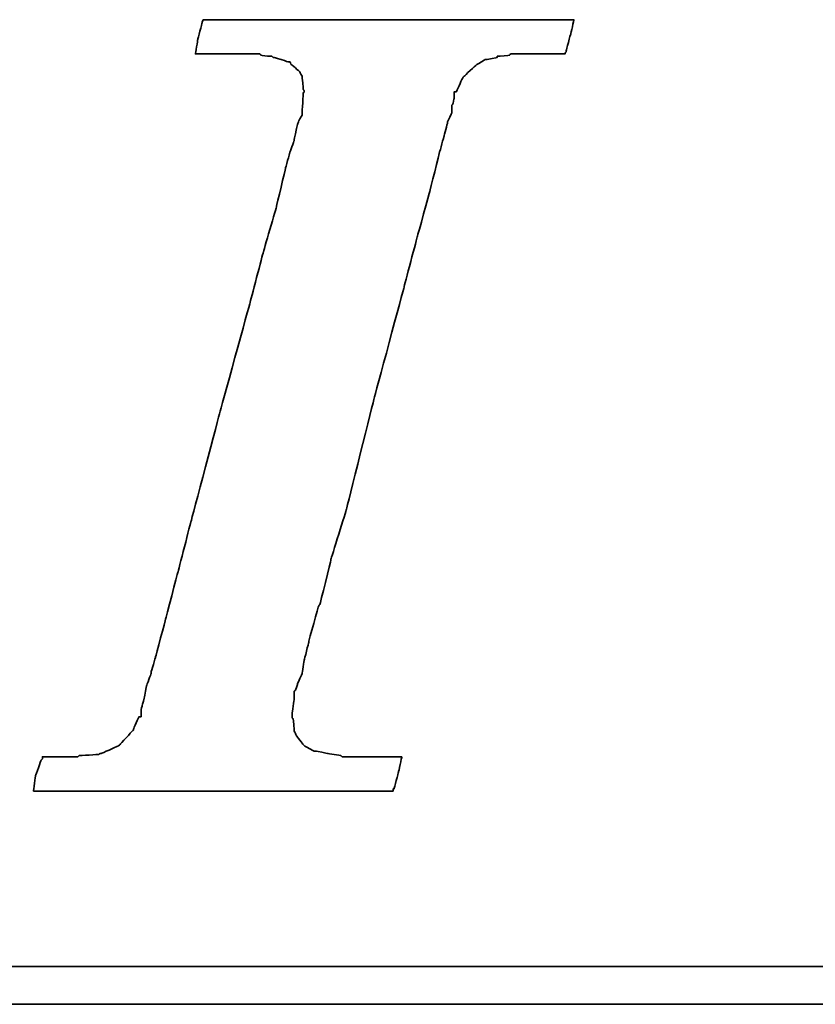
# Model space of a CAD drawing. Header units: millimetres. Extents: x -51 to 291, y -54 to 83.
# Tile 82 of 99: x 182.86 to 184.09, y 1.59 to 3.1. Entities that reach past the tile are written whole.
import ezdxf

# ---------------------------------------------------------------- set-up
doc = ezdxf.new("R2010")
doc.units = ezdxf.units.MM
doc.layers.add('DIM', color=4, linetype='Continuous')
doc.layers.add('layer 1', color=7, linetype='Continuous')

# ---------------------------------------------------------------- blocks, each defined once
blk = doc.blocks.new('TBI MOTION logo(完整正式版)')
at = {"layer": 'layer 1', "color": 22, "lineweight": 35}
for points, knots in [([(-40.59125, -7.94375), (-40.59125, -7.94375), (-40.97375, -7.94375), (-40.97375, -7.94375), (-40.97375, -7.94375), (-40.97375, -7.94375), (-41.38125, -7.94375), (-41.38125, -7.94375), (-41.38125, -7.94375), (-41.38125, -7.94375), (-41.54875, -7.94375), (-41.54875, -7.94375), (-41.54875, -7.94375), (-41.54875, -7.94375), (-41.59875, -7.94375), (-41.59875, -7.94375), (-41.59875, -7.94375), (-41.59875, -7.94375), (-41.88375, -7.94375), (-41.88375, -7.94375), (-41.88375, -7.94375), (-41.88375, -7.94375), (-41.90875, -7.91875), (-41.90875, -7.91875), (-41.90875, -7.91875), (-41.90875, -7.91875), (-42.19875, -7.87125), (-42.19875, -7.87125), (-42.19875, -7.87125), (-42.19875, -7.87125), (-42.43875, -7.82375), (-42.43875, -7.82375), (-42.43875, -7.82375), (-42.43875, -7.82375), (-42.45875, -7.82375), (-42.45875, -7.82375), (-42.45875, -7.82375), (-42.45875, -7.82375), (-42.48625, -7.82375), (-42.48625, -7.82375), (-42.48625, -7.82375), (-42.48625, -7.82375), (-42.67625, -7.72375), (-42.67625, -7.72375), (-42.67625, -7.72375), (-42.67625, -7.72375), (-42.70125, -7.70375), (-42.70125, -7.70375), (-42.70125, -7.70375), (-42.70125, -7.70375), (-42.72375, -7.67875), (-42.72375, -7.67875), (-42.72375, -7.67875), (-42.72375, -7.67875), (-42.86875, -7.48875), (-42.86875, -7.48875), (-42.86875, -7.48875), (-42.86875, -7.48875), (-42.89375, -7.43875), (-42.89375, -7.43875), (-42.89375, -7.43875), (-42.89375, -7.43875), (-42.91875, -7.38875), (-42.91875, -7.38875), (-42.91875, -7.38875), (-42.91875, -7.38875), (-42.93875, -7.12875), (-42.93875, -7.12875), (-42.93875, -7.12875), (-42.93875, -7.12875), (-42.96375, -7.10375), (-42.96375, -7.10375), (-42.96375, -7.10375), (-42.96375, -7.10375), (-42.96375, -7.05375), (-42.96375, -7.05375), (-42.96375, -7.05375), (-42.96375, -7.05375), (-42.96375, -7.00875), (-42.96375, -7.00875), (-42.96375, -7.00875), (-42.96375, -7.00875), (-42.91875, -6.69625), (-42.91875, -6.69625), (-42.91875, -6.69625), (-42.91875, -6.69625), (-42.91875, -6.62375), (-42.91875, -6.62375), (-42.91875, -6.62375), (-42.91875, -6.62375), (-42.91875, -6.59625), (-42.91875, -6.59625), (-42.91875, -6.59625), (-42.91875, -6.59625), (-42.91875, -6.57375), (-42.91875, -6.57375), (-42.91875, -6.57375), (-42.91875, -6.57375), (-42.91875, -6.52875), (-42.91875, -6.52875), (-42.91875, -6.52875), (-42.91875, -6.52875), (-42.89375, -6.50375), (-42.89375, -6.50375), (-42.89375, -6.50375), (-42.89375, -6.50375), (-42.84375, -6.38375), (-42.84375, -6.38375), (-42.84375, -6.38375), (-42.84375, -6.38375), (-42.84375, -6.35875), (-42.84375, -6.35875), (-42.84375, -6.35875), (-42.84375, -6.35875), (-42.74625, -6.14375), (-42.74625, -6.14375), (-42.74625, -6.14375), (-42.74625, -6.14375), (-42.70125, -5.85375), (-42.70125, -5.85375), (-42.70125, -5.85375), (-42.70125, -5.85375), (-42.60375, -5.47125), (-42.60375, -5.47125), (-42.60375, -5.47125), (-42.60375, -5.47125), (-42.60375, -5.44875), (-42.60375, -5.44875), (-42.60375, -5.44875), (-42.60375, -5.44875), (-42.38875, -4.67875), (-42.38875, -4.67875), (-42.38875, -4.67875), (-42.38875, -4.67875), (-42.36375, -4.65375), (-42.36375, -4.65375), (-42.36375, -4.65375), (-42.36375, -4.65375), (-42.12375, -3.69625), (-42.12375, -3.69625), (-42.12375, -3.69625), (-42.12375, -3.69625), (-42.12375, -3.67374), (-42.12375, -3.67374), (-42.12375, -3.67374), (-42.12375, -3.67374), (-41.78875, -2.59374), (-41.78875, -2.59374), (-41.78875, -2.59374), (-41.78875, -2.59374), (-41.18875, -0.19375), (-41.18875, -0.19375), (-41.18875, -0.19375), (-41.18875, -0.19375), (-40.54375, 2.20624), (-40.54375, 2.20624), (-40.54375, 2.20624), (-40.54375, 2.20624), (-40.25375, 3.30875), (-40.25375, 3.30875), (-40.25375, 3.30875), (-40.25375, 3.30875), (-39.98875, 4.27125), (-39.98875, 4.27125), (-39.98875, 4.27125), (-39.98875, 4.27125), (-39.77375, 5.13125), (-39.77375, 5.13125), (-39.77375, 5.13125), (-39.77375, 5.13125), (-39.67875, 5.47125), (-39.67875, 5.47125), (-39.67875, 5.47125), (-39.67875, 5.47125), (-39.60375, 5.75625), (-39.60375, 5.75625), (-39.60375, 5.75625), (-39.60375, 5.75625), (-39.60375, 5.78125), (-39.60375, 5.78125), (-39.60375, 5.78125), (-39.60375, 5.78125), (-39.50875, 5.97125), (-39.50875, 5.97125), (-39.50875, 5.97125), (-39.50875, 5.97125), (-39.50875, 6.13875), (-39.50875, 6.13875), (-39.50875, 6.13875), (-39.50875, 6.13875), (-39.48625, 6.16625), (-39.48625, 6.16625), (-39.48625, 6.16625), (-39.48625, 6.16625), (-39.46125, 6.28625), (-39.46125, 6.28625), (-39.46125, 6.28625), (-39.46125, 6.28625), (-39.46125, 6.42625), (-39.46125, 6.42625), (-39.46125, 6.42625), (-39.46125, 6.42625), (-39.41375, 6.42625), (-39.41375, 6.42625), (-39.41375, 6.42625), (-39.41375, 6.42625), (-39.29375, 6.69125), (-39.29375, 6.69125), (-39.29375, 6.69125), (-39.29375, 6.69125), (-39.26875, 6.74125), (-39.26875, 6.74125), (-39.26875, 6.74125), (-39.26875, 6.74125), (-39.24375, 6.76625), (-39.24375, 6.76625), (-39.24375, 6.76625), (-39.24375, 6.76625), (-38.98375, 7.00624), (-38.98375, 7.00624), (-38.98375, 7.00624), (-38.98375, 7.00624), (-38.95625, 7.02624), (-38.95625, 7.02624), (-38.95625, 7.02624), (-38.95625, 7.02624), (-38.78875, 7.12624), (-38.78875, 7.12624), (-38.78875, 7.12624), (-38.78875, 7.12624), (-38.76375, 7.12624), (-38.76375, 7.12624), (-38.76375, 7.12624), (-38.76375, 7.12624), (-38.74375, 7.12624), (-38.74375, 7.12624), (-38.74375, 7.12624), (-38.74375, 7.12624), (-38.52875, 7.17125), (-38.52875, 7.17125), (-38.52875, 7.17125), (-38.52875, 7.17125), (-38.52875, 7.19624), (-38.52875, 7.19624), (-38.52875, 7.19624), (-38.52875, 7.19624), (-38.50375, 7.19624), (-38.50375, 7.19624), (-38.50375, 7.19624), (-38.50375, 7.19624), (-38.26125, 7.21875), (-38.26125, 7.21875), (-38.26125, 7.21875), (-38.26125, 7.21875), (-38.23875, 7.24624), (-38.23875, 7.24624), (-38.23875, 7.24624), (-38.23875, 7.24624), (-38.21625, 7.24624), (-38.21625, 7.24624), (-38.21625, 7.24624), (-38.21625, 7.24624), (-38.18875, 7.24624), (-38.18875, 7.24624), (-38.18875, 7.24624), (-38.18875, 7.24624), (-37.90375, 7.24624), (-37.90375, 7.24624), (-37.90375, 7.24624), (-37.90375, 7.24624), (-37.85375, 7.24624), (-37.85375, 7.24624), (-37.85375, 7.24624), (-37.85375, 7.24624), (-37.75875, 7.24624), (-37.75875, 7.24624), (-37.75875, 7.24624), (-37.75875, 7.24624), (-37.42375, 7.24624), (-37.42375, 7.24624), (-37.42375, 7.24624), (-37.42375, 7.24624), (-37.08875, 7.24624), (-37.08875, 7.24624), (-37.08875, 7.24624), (-37.08875, 7.24624), (-37.06375, 7.24624), (-37.06375, 7.24624), (-37.06375, 7.24624), (-37.06375, 7.24624), (-37.06375, 7.26624), (-37.06375, 7.26624), (-37.06375, 7.26624), (-37.06375, 7.26624), (-37.03875, 7.29125), (-37.03875, 7.29125), (-37.03875, 7.29125), (-37.03875, 7.29125), (-37.03875, 7.31625), (-37.03875, 7.31625), (-37.03875, 7.31625), (-37.03875, 7.31625), (-36.94125, 7.67625), (-36.94125, 7.67625), (-36.94125, 7.67625), (-36.94125, 7.67625), (-36.86875, 7.98625), (-36.86875, 7.98625), (-36.86875, 7.98625), (-36.86875, 7.98625), (-36.98875, 7.98625), (-36.98875, 7.98625), (-36.98875, 7.98625), (-36.98875, 7.98625), (-37.42375, 7.98625), (-37.42375, 7.98625), (-37.42375, 7.98625), (-37.42375, 7.98625), (-37.94875, 7.98625), (-37.94875, 7.98625), (-37.94875, 7.98625), (-37.94875, 7.98625), (-38.57375, 7.98625), (-38.57375, 7.98625), (-38.57375, 7.98625), (-38.57375, 7.98625), (-39.29375, 7.98625), (-39.29375, 7.98625), (-39.29375, 7.98625), (-39.29375, 7.98625), (-40.82875, 7.98625), (-40.82875, 7.98625), (-40.82875, 7.98625), (-40.82875, 7.98625), (-42.36375, 7.98625), (-42.36375, 7.98625), (-42.36375, 7.98625), (-42.36375, 7.98625), (-43.08375, 7.98625), (-43.08375, 7.98625), (-43.08375, 7.98625), (-43.08375, 7.98625), (-43.70875, 7.98625), (-43.70875, 7.98625), (-43.70875, 7.98625), (-43.70875, 7.98625), (-44.23375, 7.98625), (-44.23375, 7.98625), (-44.23375, 7.98625), (-44.23375, 7.98625), (-44.66875, 7.98625), (-44.66875, 7.98625), (-44.66875, 7.98625), (-44.66875, 7.98625), (-44.88375, 7.98625), (-44.88375, 7.98625), (-44.88375, 7.98625), (-44.88375, 7.98625), (-44.90875, 7.94125), (-44.90875, 7.94125), (-44.90875, 7.94125), (-44.90875, 7.94125), (-44.90875, 7.91625), (-44.90875, 7.91625), (-44.90875, 7.91625), (-44.90875, 7.91625), (-45.00375, 7.55625), (-45.00375, 7.55625), (-45.00375, 7.55625), (-45.00375, 7.55625), (-45.05375, 7.24624), (-45.05375, 7.24624), (-45.05375, 7.24624), (-45.05375, 7.24624), (-44.61875, 7.24624), (-44.61875, 7.24624), (-44.61875, 7.24624), (-44.61875, 7.24624), (-44.11375, 7.24624), (-44.11375, 7.24624), (-44.11375, 7.24624), (-44.11375, 7.24624), (-43.99375, 7.24624), (-43.99375, 7.24624), (-43.99375, 7.24624), (-43.99375, 7.24624), (-43.94625, 7.24624), (-43.94625, 7.24624), (-43.94625, 7.24624), (-43.94625, 7.24624), (-43.92374, 7.24624), (-43.92374, 7.24624), (-43.92374, 7.24624), (-43.92374, 7.24624), (-43.65875, 7.24624), (-43.65875, 7.24624), (-43.65875, 7.24624), (-43.65875, 7.24624), (-43.63875, 7.21875), (-43.63875, 7.21875), (-43.63875, 7.21875), (-43.63875, 7.21875), (-43.46875, 7.19624), (-43.46875, 7.19624), (-43.46875, 7.19624), (-43.46875, 7.19624), (-43.39875, 7.19624), (-43.39875, 7.19624), (-43.39875, 7.19624), (-43.39875, 7.19624), (-43.37125, 7.17125), (-43.37125, 7.17125), (-43.37125, 7.17125), (-43.37125, 7.17125), (-43.34875, 7.17125), (-43.34875, 7.17125), (-43.34875, 7.17125), (-43.34875, 7.17125), (-43.20375, 7.12624), (-43.20375, 7.12624), (-43.20375, 7.12624), (-43.20375, 7.12624), (-43.05875, 7.07624), (-43.05875, 7.07624), (-43.05875, 7.07624), (-43.05875, 7.07624), (-43.01375, 7.07624), (-43.01375, 7.07624), (-43.01375, 7.07624), (-43.01375, 7.07624), (-42.98875, 7.02624), (-42.98875, 7.02624), (-42.98875, 7.02624), (-42.98875, 7.02624), (-42.79875, 6.86125), (-42.79875, 6.86125), (-42.79875, 6.86125), (-42.79875, 6.86125), (-42.77375, 6.81125), (-42.77375, 6.81125), (-42.77375, 6.81125), (-42.77375, 6.81125), (-42.74625, 6.76625), (-42.74625, 6.76625), (-42.74625, 6.76625), (-42.74625, 6.76625), (-42.72375, 6.47625), (-42.72375, 6.47625), (-42.72375, 6.47625), (-42.72375, 6.47625), (-42.70125, 6.45124), (-42.70125, 6.45124), (-42.70125, 6.45124), (-42.70125, 6.45124), (-42.70125, 6.42625), (-42.70125, 6.42625), (-42.70125, 6.42625), (-42.70125, 6.42625), (-42.72375, 6.40625), (-42.72375, 6.40625), (-42.72375, 6.40625), (-42.72375, 6.40625), (-42.74625, 5.97125), (-42.74625, 5.97125), (-42.74625, 5.97125), (-42.74625, 5.97125), (-42.74625, 5.94625), (-42.74625, 5.94625), (-42.74625, 5.94625), (-42.74625, 5.94625), (-42.74625, 5.92625), (-42.74625, 5.92625), (-42.74625, 5.92625), (-42.74625, 5.92625), (-42.77375, 5.87625), (-42.77375, 5.87625), (-42.77375, 5.87625), (-42.77375, 5.87625), (-42.81875, 5.80625), (-42.81875, 5.80625), (-42.81875, 5.80625), (-42.81875, 5.80625), (-42.86875, 5.63625), (-42.86875, 5.63625), (-42.86875, 5.63625), (-42.86875, 5.63625), (-42.91875, 5.39625), (-42.91875, 5.39625), (-42.91875, 5.39625), (-42.91875, 5.39625), (-42.91875, 5.37124), (-42.91875, 5.37124), (-42.91875, 5.37124), (-42.91875, 5.37124), (-43.01375, 5.10874), (-43.01375, 5.10874), (-43.01375, 5.10874), (-43.01375, 5.10874), (-43.10875, 4.77124), (-43.10875, 4.77124), (-43.10875, 4.77124), (-43.10875, 4.77124), (-43.29875, 3.95625), (-43.29875, 3.95625), (-43.29875, 3.95625), (-43.29875, 3.95625), (-43.58875, 2.95125), (-43.58875, 2.95125), (-43.58875, 2.95125), (-43.58875, 2.95125), (-43.87375, 1.87125), (-43.87375, 1.87125), (-43.87375, 1.87125), (-43.87375, 1.87125), (-44.52625, -0.50374), (-44.52625, -0.50374), (-44.52625, -0.50374), (-44.52625, -0.50374), (-45.14875, -2.85375), (-45.14875, -2.85375), (-45.14875, -2.85375), (-45.14875, -2.85375), (-45.43375, -3.95875), (-45.43375, -3.95875), (-45.43375, -3.95875), (-45.43375, -3.95875), (-45.69875, -4.96875), (-45.69875, -4.96875), (-45.69875, -4.96875), (-45.69875, -4.96875), (-45.91375, -5.78375), (-45.91375, -5.78375), (-45.91375, -5.78375), (-45.91375, -5.78375), (-46.01375, -6.11875), (-46.01375, -6.11875), (-46.01375, -6.11875), (-46.01375, -6.11875), (-46.01375, -6.14375), (-46.01375, -6.14375), (-46.01375, -6.14375), (-46.01375, -6.14375), (-46.10875, -6.40875), (-46.10875, -6.40875), (-46.10875, -6.40875), (-46.10875, -6.40875), (-46.15375, -6.64875), (-46.15375, -6.64875), (-46.15375, -6.64875), (-46.15375, -6.64875), (-46.20375, -6.83875), (-46.20375, -6.83875), (-46.20375, -6.83875), (-46.20375, -6.83875), (-46.22875, -6.93375), (-46.22875, -6.93375), (-46.22875, -6.93375), (-46.22875, -6.93375), (-46.22875, -7.07875), (-46.22875, -7.07875), (-46.22875, -7.07875), (-46.22875, -7.07875), (-46.27375, -7.07875), (-46.27375, -7.07875), (-46.27375, -7.07875), (-46.27375, -7.07875), (-46.39375, -7.34375), (-46.39375, -7.34375), (-46.39375, -7.34375), (-46.39375, -7.34375), (-46.39375, -7.36875), (-46.39375, -7.36875), (-46.39375, -7.36875), (-46.39375, -7.36875), (-46.42125, -7.38875), (-46.42125, -7.38875), (-46.42125, -7.38875), (-46.42125, -7.38875), (-46.68375, -7.67875), (-46.68375, -7.67875), (-46.68375, -7.67875), (-46.68375, -7.67875), (-46.70875, -7.70375), (-46.70875, -7.70375), (-46.70875, -7.70375), (-46.70875, -7.70375), (-46.75375, -7.72375), (-46.75375, -7.72375), (-46.75375, -7.72375), (-46.75375, -7.72375), (-47.08875, -7.87125), (-47.08875, -7.87125), (-47.08875, -7.87125), (-47.08875, -7.87125), (-47.11625, -7.87125), (-47.11625, -7.87125), (-47.11625, -7.87125), (-47.11625, -7.87125), (-47.13875, -7.89375), (-47.13875, -7.89375), (-47.13875, -7.89375), (-47.13875, -7.89375), (-47.56875, -7.91875), (-47.56875, -7.91875), (-47.56875, -7.91875), (-47.56875, -7.91875), (-47.59625, -7.94375), (-47.59625, -7.94375), (-47.59625, -7.94375), (-47.59625, -7.94375), (-47.64375, -7.94375), (-47.64375, -7.94375), (-47.64375, -7.94375), (-47.64375, -7.94375), (-47.73625, -7.94375), (-47.73625, -7.94375), (-47.73625, -7.94375), (-47.73625, -7.94375), (-48.07375, -7.94375), (-48.07375, -7.94375), (-48.07375, -7.94375), (-48.07375, -7.94375), (-48.36125, -7.94375), (-48.36125, -7.94375), (-48.36125, -7.94375), (-48.36125, -7.94375), (-48.36125, -7.96625), (-48.36125, -7.96625), (-48.36125, -7.96625), (-48.36125, -7.96625), (-48.36125, -7.99125), (-48.36125, -7.99125), (-48.36125, -7.99125), (-48.36125, -7.99125), (-48.38875, -8.01375), (-48.38875, -8.01375), (-48.38875, -8.01375), (-48.38875, -8.01375), (-48.50875, -8.34875), (-48.50875, -8.34875), (-48.50875, -8.34875), (-48.50875, -8.34875), (-48.55375, -8.68625), (-48.55375, -8.68625), (-48.55375, -8.68625), (-48.55375, -8.68625), (-48.45875, -8.68625), (-48.45875, -8.68625), (-48.45875, -8.68625), (-48.45875, -8.68625), (-48.07375, -8.68625), (-48.07375, -8.68625), (-48.07375, -8.68625), (-48.07375, -8.68625), (-47.52375, -8.68625), (-47.52375, -8.68625), (-47.52375, -8.68625), (-47.52375, -8.68625), (-46.92375, -8.68625), (-46.92375, -8.68625), (-46.92375, -8.68625), (-46.92375, -8.68625), (-46.25375, -8.68625), (-46.25375, -8.68625), (-46.25375, -8.68625), (-46.25375, -8.68625), (-46.20375, -8.68625), (-46.20375, -8.68625), (-46.20375, -8.68625), (-46.20375, -8.68625), (-44.71375, -8.68625), (-44.71375, -8.68625), (-44.71375, -8.68625), (-44.71375, -8.68625), (-43.22875, -8.68625), (-43.22875, -8.68625), (-43.22875, -8.68625), (-43.22875, -8.68625), (-42.55875, -8.68625), (-42.55875, -8.68625), (-42.55875, -8.68625), (-42.55875, -8.68625), (-42.50875, -8.68625), (-42.50875, -8.68625), (-42.50875, -8.68625), (-42.50875, -8.68625), (-41.93375, -8.68625), (-41.93375, -8.68625), (-41.93375, -8.68625), (-41.93375, -8.68625), (-41.38125, -8.68625), (-41.38125, -8.68625), (-41.38125, -8.68625), (-41.38125, -8.68625), (-40.97375, -8.68625), (-40.97375, -8.68625), (-40.97375, -8.68625), (-40.97375, -8.68625), (-40.78125, -8.68625), (-40.78125, -8.68625), (-40.78125, -8.68625), (-40.78125, -8.68625), (-40.78125, -8.63875), (-40.78125, -8.63875), (-40.78125, -8.63875), (-40.78125, -8.63875), (-40.75875, -8.63875), (-40.75875, -8.63875), (-40.75875, -8.63875), (-40.75875, -8.63875), (-40.66375, -8.27875), (-40.66375, -8.27875), (-40.66375, -8.27875), (-40.66375, -8.27875), (-40.59125, -7.94375), (-40.59125, -7.94375)], [0, 0, 0, 0, 0.00558659, 0.00558659, 0.00558659, 0.0055866, 0.01117318, 0.01117318, 0.01117318, 0.01117319, 0.01675978, 0.01675978, 0.01675978, 0.01675979, 0.02234637, 0.02234637, 0.02234637, 0.02234638, 0.02793296, 0.02793296, 0.02793296, 0.02793297, 0.03351955, 0.03351955, 0.03351955, 0.03351956, 0.03910615, 0.03910615, 0.03910615, 0.03910616, 0.04469274, 0.04469274, 0.04469274, 0.04469275, 0.05027933, 0.05027933, 0.05027933, 0.05027934, 0.05586592, 0.05586592, 0.05586592, 0.05586593, 0.06145251, 0.06145251, 0.06145251, 0.06145252, 0.06703911, 0.06703911, 0.06703911, 0.06703912, 0.0726257, 0.0726257, 0.0726257, 0.07262571, 0.07821229, 0.07821229, 0.07821229, 0.0782123, 0.08379888, 0.08379888, 0.08379888, 0.08379889, 0.08938547, 0.08938547, 0.08938547, 0.08938548, 0.09497207, 0.09497207, 0.09497207, 0.09497208, 0.10055866, 0.10055866, 0.10055866, 0.10055867, 0.10614525, 0.10614525, 0.10614525, 0.10614526, 0.11173184, 0.11173184, 0.11173184, 0.11173185, 0.11731844, 0.11731844, 0.11731844, 0.11731845, 0.12290503, 0.12290503, 0.12290503, 0.12290504, 0.12849162, 0.12849162, 0.12849162, 0.12849163, 0.13407821, 0.13407821, 0.13407821, 0.13407822, 0.1396648, 0.1396648, 0.1396648, 0.13966481, 0.1452514, 0.1452514, 0.1452514, 0.14525141, 0.15083799, 0.15083799, 0.15083799, 0.150838, 0.15642458, 0.15642458, 0.15642458, 0.15642459, 0.16201117, 0.16201117, 0.16201117, 0.16201118, 0.16759777, 0.16759777, 0.16759777, 0.16759778, 0.17318436, 0.17318436, 0.17318436, 0.17318437, 0.17877095, 0.17877095, 0.17877095, 0.17877096, 0.18435754, 0.18435754, 0.18435754, 0.18435755, 0.18994413, 0.18994413, 0.18994413, 0.18994414, 0.19553073, 0.19553073, 0.19553073, 0.19553074, 0.20111732, 0.20111732, 0.20111732, 0.20111733, 0.20670391, 0.20670391, 0.20670391, 0.20670392, 0.2122905, 0.2122905, 0.2122905, 0.21229051, 0.21787709, 0.21787709, 0.21787709, 0.2178771, 0.22346369, 0.22346369, 0.22346369, 0.2234637, 0.22905028, 0.22905028, 0.22905028, 0.22905029, 0.23463687, 0.23463687, 0.23463687, 0.23463688, 0.24022346, 0.24022346, 0.24022346, 0.24022347, 0.24581006, 0.24581006, 0.24581006, 0.24581007, 0.25139665, 0.25139665, 0.25139665, 0.25139666, 0.25698324, 0.25698324, 0.25698324, 0.25698325, 0.26256983, 0.26256983, 0.26256983, 0.26256984, 0.26815642, 0.26815642, 0.26815642, 0.26815643, 0.27374302, 0.27374302, 0.27374302, 0.27374303, 0.27932961, 0.27932961, 0.27932961, 0.27932962, 0.2849162, 0.2849162, 0.2849162, 0.28491621, 0.29050279, 0.29050279, 0.29050279, 0.2905028, 0.29608939, 0.29608939, 0.29608939, 0.2960894, 0.30167598, 0.30167598, 0.30167598, 0.30167599, 0.30726257, 0.30726257, 0.30726257, 0.30726258, 0.31284916, 0.31284916, 0.31284916, 0.31284917, 0.31843575, 0.31843575, 0.31843575, 0.31843576, 0.32402235, 0.32402235, 0.32402235, 0.32402236, 0.32960894, 0.32960894, 0.32960894, 0.32960895, 0.33519553, 0.33519553, 0.33519553, 0.33519554, 0.34078212, 0.34078212, 0.34078212, 0.34078213, 0.34636872, 0.34636872, 0.34636872, 0.34636873, 0.35195531, 0.35195531, 0.35195531, 0.35195532, 0.3575419, 0.3575419, 0.3575419, 0.35754191, 0.36312849, 0.36312849, 0.36312849, 0.3631285, 0.36871508, 0.36871508, 0.36871508, 0.36871509, 0.37430168, 0.37430168, 0.37430168, 0.37430169, 0.37988827, 0.37988827, 0.37988827, 0.37988828, 0.38547486, 0.38547486, 0.38547486, 0.38547487, 0.39106145, 0.39106145, 0.39106145, 0.39106146, 0.39664804, 0.39664804, 0.39664804, 0.39664805, 0.40223464, 0.40223464, 0.40223464, 0.40223465, 0.40782123, 0.40782123, 0.40782123, 0.40782124, 0.41340782, 0.41340782, 0.41340782, 0.41340783, 0.41899441, 0.41899441, 0.41899441, 0.41899442, 0.42458101, 0.42458101, 0.42458101, 0.42458102, 0.4301676, 0.4301676, 0.4301676, 0.43016761, 0.43575419, 0.43575419, 0.43575419, 0.4357542, 0.44134078, 0.44134078, 0.44134078, 0.44134079, 0.44692737, 0.44692737, 0.44692737, 0.44692738, 0.45251397, 0.45251397, 0.45251397, 0.45251398, 0.45810056, 0.45810056, 0.45810056, 0.45810057, 0.46368715, 0.46368715, 0.46368715, 0.46368716, 0.46927374, 0.46927374, 0.46927374, 0.46927375, 0.47486034, 0.47486034, 0.47486034, 0.47486035, 0.48044693, 0.48044693, 0.48044693, 0.48044694, 0.48603352, 0.48603352, 0.48603352, 0.48603353, 0.49162011, 0.49162011, 0.49162011, 0.49162012, 0.4972067, 0.4972067, 0.4972067, 0.49720671, 0.5027933, 0.5027933, 0.5027933, 0.50279331, 0.50837989, 0.50837989, 0.50837989, 0.5083799, 0.51396648, 0.51396648, 0.51396648, 0.51396649, 0.51955307, 0.51955307, 0.51955307, 0.51955308, 0.52513966, 0.52513966, 0.52513966, 0.52513967, 0.53072626, 0.53072626, 0.53072626, 0.53072627, 0.53631285, 0.53631285, 0.53631285, 0.53631286, 0.54189944, 0.54189944, 0.54189944, 0.54189945, 0.54748603, 0.54748603, 0.54748603, 0.54748604, 0.55307263, 0.55307263, 0.55307263, 0.55307264, 0.55865922, 0.55865922, 0.55865922, 0.55865923, 0.56424581, 0.56424581, 0.56424581, 0.56424582, 0.5698324, 0.5698324, 0.5698324, 0.56983241, 0.57541899, 0.57541899, 0.57541899, 0.575419, 0.58100559, 0.58100559, 0.58100559, 0.5810056, 0.58659218, 0.58659218, 0.58659218, 0.58659219, 0.59217877, 0.59217877, 0.59217877, 0.59217878, 0.59776536, 0.59776536, 0.59776536, 0.59776537, 0.60335196, 0.60335196, 0.60335196, 0.60335197, 0.60893855, 0.60893855, 0.60893855, 0.60893856, 0.61452514, 0.61452514, 0.61452514, 0.61452515, 0.62011173, 0.62011173, 0.62011173, 0.62011174, 0.62569832, 0.62569832, 0.62569832, 0.62569833, 0.63128492, 0.63128492, 0.63128492, 0.63128493, 0.63687151, 0.63687151, 0.63687151, 0.63687152, 0.6424581, 0.6424581, 0.6424581, 0.64245811, 0.64804469, 0.64804469, 0.64804469, 0.6480447, 0.65363128, 0.65363128, 0.65363128, 0.65363129, 0.65921788, 0.65921788, 0.65921788, 0.65921789, 0.66480447, 0.66480447, 0.66480447, 0.66480448, 0.67039106, 0.67039106, 0.67039106, 0.67039107, 0.67597765, 0.67597765, 0.67597765, 0.67597766, 0.68156425, 0.68156425, 0.68156425, 0.68156426, 0.68715084, 0.68715084, 0.68715084, 0.68715085, 0.69273743, 0.69273743, 0.69273743, 0.69273744, 0.69832402, 0.69832402, 0.69832402, 0.69832403, 0.70391061, 0.70391061, 0.70391061, 0.70391062, 0.70949721, 0.70949721, 0.70949721, 0.70949722, 0.7150838, 0.7150838, 0.7150838, 0.71508381, 0.72067039, 0.72067039, 0.72067039, 0.7206704, 0.72625698, 0.72625698, 0.72625698, 0.72625699, 0.73184358, 0.73184358, 0.73184358, 0.73184359, 0.73743017, 0.73743017, 0.73743017, 0.73743018, 0.74301676, 0.74301676, 0.74301676, 0.74301677, 0.74860335, 0.74860335, 0.74860335, 0.74860336, 0.75418994, 0.75418994, 0.75418994, 0.75418995, 0.75977654, 0.75977654, 0.75977654, 0.75977655, 0.76536313, 0.76536313, 0.76536313, 0.76536314, 0.77094972, 0.77094972, 0.77094972, 0.77094973, 0.77653631, 0.77653631, 0.77653631, 0.77653632, 0.78212291, 0.78212291, 0.78212291, 0.78212292, 0.7877095, 0.7877095, 0.7877095, 0.78770951, 0.79329609, 0.79329609, 0.79329609, 0.7932961, 0.79888268, 0.79888268, 0.79888268, 0.79888269, 0.80446927, 0.80446927, 0.80446927, 0.80446928, 0.81005587, 0.81005587, 0.81005587, 0.81005588, 0.81564246, 0.81564246, 0.81564246, 0.81564247, 0.82122905, 0.82122905, 0.82122905, 0.82122906, 0.82681564, 0.82681564, 0.82681564, 0.82681565, 0.83240223, 0.83240223, 0.83240223, 0.83240224, 0.83798883, 0.83798883, 0.83798883, 0.83798884, 0.84357542, 0.84357542, 0.84357542, 0.84357543, 0.84916201, 0.84916201, 0.84916201, 0.84916202, 0.8547486, 0.8547486, 0.8547486, 0.85474861, 0.8603352, 0.8603352, 0.8603352, 0.86033521, 0.86592179, 0.86592179, 0.86592179, 0.8659218, 0.87150838, 0.87150838, 0.87150838, 0.87150839, 0.87709497, 0.87709497, 0.87709497, 0.87709498, 0.88268156, 0.88268156, 0.88268156, 0.88268157, 0.88826816, 0.88826816, 0.88826816, 0.88826817, 0.89385475, 0.89385475, 0.89385475, 0.89385476, 0.89944134, 0.89944134, 0.89944134, 0.89944135, 0.90502793, 0.90502793, 0.90502793, 0.90502794, 0.91061453, 0.91061453, 0.91061453, 0.91061454, 0.91620112, 0.91620112, 0.91620112, 0.91620113, 0.92178771, 0.92178771, 0.92178771, 0.92178772, 0.9273743, 0.9273743, 0.9273743, 0.92737431, 0.93296089, 0.93296089, 0.93296089, 0.9329609, 0.93854749, 0.93854749, 0.93854749, 0.9385475, 0.94413408, 0.94413408, 0.94413408, 0.94413409, 0.94972067, 0.94972067, 0.94972067, 0.94972068, 0.95530726, 0.95530726, 0.95530726, 0.95530727, 0.96089385, 0.96089385, 0.96089385, 0.96089386, 0.96648045, 0.96648045, 0.96648045, 0.96648046, 0.97206704, 0.97206704, 0.97206704, 0.97206705, 0.97765363, 0.97765363, 0.97765363, 0.97765364, 0.98324022, 0.98324022, 0.98324022, 0.98324023, 0.98882682, 0.98882682, 0.98882682, 0.98882683, 0.99441341, 0.99441341, 0.99441341, 0.99441342, 1, 1, 1, 1]), ([(75.90875, -9.47875), (75.90875, -9.47875), (75.90875, -12.28625), (75.90875, -12.28625), (75.90875, -12.28625), (75.90875, -12.28625), (75.90875, -12.47875), (75.90875, -12.47875), (75.90875, -12.47875), (75.90875, -12.47875), (75.71625, -12.47875), (75.71625, -12.47875), (75.71625, -12.47875), (75.71625, -12.47875), (-88.32875, -12.47875), (-88.32875, -12.47875), (-88.32875, -12.47875), (-88.32875, -12.47875), (-88.32875, -13.29375), (-88.32875, -13.29375), (-88.32875, -13.29375), (-88.32875, -13.29375), (82.89125, -13.29375), (82.89125, -13.29375), (82.89125, -13.29375), (82.89125, -13.29375), (75.90875, -9.47875), (75.90875, -9.47875)], [0, 0, 0, 0, 0.14285714, 0.14285714, 0.14285714, 0.14285715, 0.28571429, 0.28571429, 0.28571429, 0.2857143, 0.42857143, 0.42857143, 0.42857143, 0.42857144, 0.57142857, 0.57142857, 0.57142857, 0.57142858, 0.71428571, 0.71428571, 0.71428571, 0.71428572, 0.85714286, 0.85714286, 0.85714286, 0.85714287, 1, 1, 1, 1])]:
    blk.add_open_spline(points, degree=3, knots=knots, dxfattribs=at)

msp = doc.modelspace()

# ---------------------------------------------------------------- block references
at = {"layer": 'DIM', "color": 7, "xscale": 0.0712799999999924, "yscale": 0.0712799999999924, "zscale": 0.0712799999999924}
msp.add_blockref('TBI MOTION logo(完整正式版)', (186.3452, 2.5328), dxfattribs=at)

doc.saveas('drawing.dxf')
